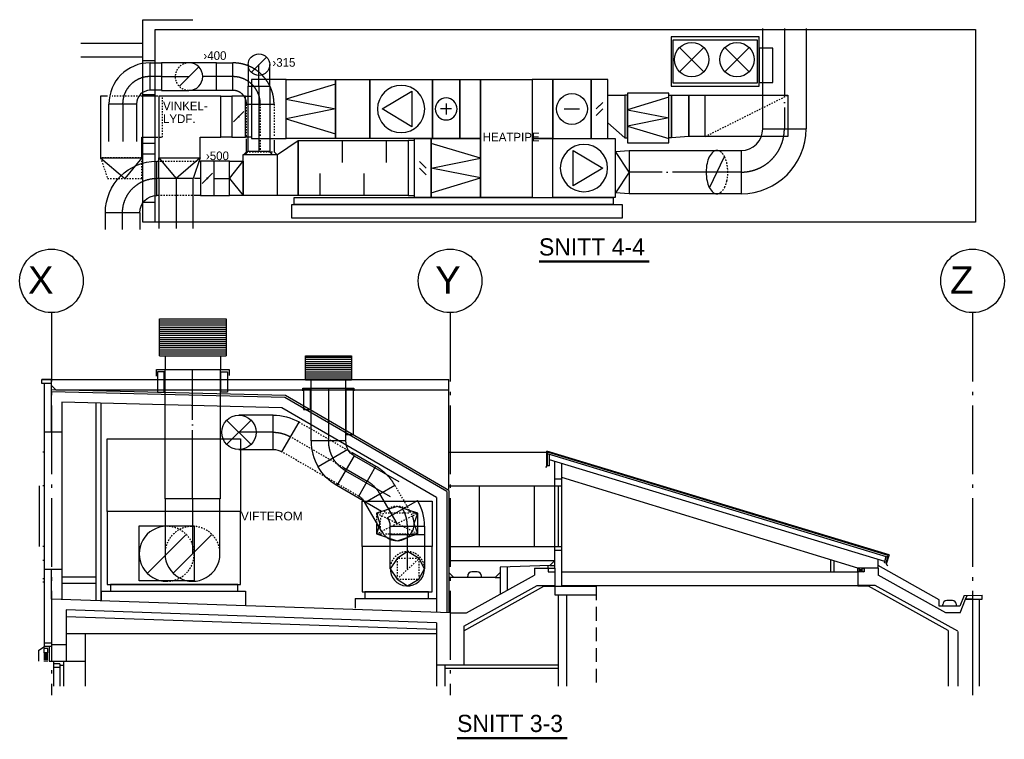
# Model space of a CAD drawing. Header units: millimetres. Extents: x 0 to 83727, y -867 to 61719.
# Tile 29 of 29: x 69402 to 83727, y 36589 to 47060. Entities that reach past the tile are written whole.
import ezdxf
from ezdxf.enums import TextEntityAlignment as Align

# ---------------------------------------------------------------- set-up
doc = ezdxf.new("R2010")
doc.units = ezdxf.units.MM
doc.header["$LTSCALE"] = 50
doc.header["$MEASUREMENT"] = 0
doc.header["$PDMODE"] = 1
for name, pattern in [('2V-CENT', [23, 20, -1.5, 0, -1.5]), ('CENTERLINE', [27, 20, -3, 1, -3]), ('DASHDOT', [1, 0.5, -0.25, 0, -0.25]), ('DASHED', [6, 4, -2]), ('V-GOMD', [0.8, 0.4, -0.4])]:
    doc.linetypes.add(name, pattern=pattern)
doc.layers.get('0').update_dxf_attribs({"linetype": 'CONTINUOUS'})
for name, color, linetype in [('A12-CEN1', 7, 'DASHDOT'), ('A12-HEL1', 7, 'CONTINUOUS'), ('A12-HEL3', 7, 'CONTINUOUS'), ('A12-HEL4', 7, 'CONTINUOUS'), ('A23-HEL1', 7, 'CONTINUOUS'), ('A23-HEL2', 7, 'CONTINUOUS'), ('A23-HEL3', 7, 'CONTINUOUS'), ('A24-HEL2', 7, 'CONTINUOUS'), ('A24-STI1', 7, 'DASHED'), ('A26-HEL1', 7, 'CONTINUOUS'), ('A26-HEL2', 7, 'CONTINUOUS'), ('A26-HEL3', 7, 'CONTINUOUS'), ('A29-HEL1', 7, 'CONTINUOUS'), ('A29-HEL2', 7, 'CONTINUOUS'), ('ATXT-HEL1', 7, 'CONTINUOUS'), ('ATXT-HEL2', 7, 'CONTINUOUS'), ('V003', 7, 'CONTINUOUS'), ('V004', 1, 'CONTINUOUS'), ('V050', 1, 'CONTINUOUS'), ('V051', 1, 'CONTINUOUS'), ('V060-', 3, 'CONTINUOUS'), ('V061-', 1, 'CONTINUOUS')]:
    doc.layers.add(name, color=color, linetype=linetype)
doc.styles.add('FISO', font='fiso')
doc.styles.add('ISO', font='ISO')
doc.styles.add('SIMPLEX', font='SIMPLEX')
doc.styles.get("Standard").update_dxf_attribs({"font": 'arial.ttf'})

# ---------------------------------------------------------------- blocks, each defined once
blk = doc.blocks.new('V400', base_point=(16229, 22597))
for p, q in [((16229, 22598), (16229, 22597)), ((16230, 22598), (16229, 22598)), ((16230, 22597), (16230, 22598)), ((16229, 22597), (16230, 22597))]:
    blk.add_line(p, q)
blk = doc.blocks.new('V404', base_point=(16232, 22594))
at = {"color": 1}
blk.add_line((16231.8, 22594), (16232.2, 22594), dxfattribs=at)
blk.add_circle((16232, 22594), 0.4, dxfattribs=at)
blk = doc.blocks.new('V405', base_point=(16234, 22594))
at = {"color": 1}
blk.add_line((16234, 22594.2), (16234, 22593.8), dxfattribs=at)
blk.add_blockref('V404', (16234, 22594), dxfattribs=at)
blk = doc.blocks.new('V407', base_point=(16228, 22591))
at = {"color": 1}
for p, q in [((16228.32, 22591), (16227.82, 22591.3)), ((16227.82, 22591.3), (16227.82, 22590.7)), ((16227.82, 22590.7), (16228.32, 22591))]:
    blk.add_line(p, q, dxfattribs=at)
blk.add_circle((16228, 22591), 0.4, dxfattribs=at)
blk = doc.blocks.new('V403', base_point=(16234, 22597))
at = {"color": 1}
for p, q in [((16233.5, 22597.5), (16234.5, 22597.2)), ((16234.5, 22597.2), (16233.5, 22597)), ((16233.5, 22597), (16234.5, 22596.8)), ((16234.5, 22596.8), (16233.5, 22596.5))]:
    blk.add_line(p, q, dxfattribs=at)
blk = doc.blocks.new('V406', base_point=(16230, 22594))
at = {"color": 1}
for p, q in [((16229.8, 22594), (16230.2, 22594.4)), ((16229.8, 22593.6), (16230.2, 22594))]:
    blk.add_line(p, q, dxfattribs=at)
at = {"color": 1, "const_width": 0.04}
for points in [[(16230, 22594.22, -1), (16230, 22594.18, -1), (16230, 22594.22, -1)], [(16230, 22593.82, -1), (16230, 22593.78, -1), (16230, 22593.82, -1)]]:
    blk.add_lwpolyline(points, format="xyb", dxfattribs=at)
blk = doc.blocks.new('LD_P_A')
for p, q in [((1, 1), (0, 1)), ((0, 1), (0, 0)), ((1, 0), (1, 1)), ((0, 0), (1, 0))]:
    blk.add_line(p, q)
at = {"color": 1}
for p, q in [((0.2, 1), (0.2, 0.6)), ((0.6, 1), (0.6, 0.6)), ((0.4, 0), (0.4, 0.4)), ((0.8, 0), (0.8, 0.4))]:
    blk.add_line(p, q, dxfattribs=at)
blk = doc.blocks.new('CBOJ90_PB', base_point=(86107, 31352))
at = {"color": 0, "linetype": 'ByBlock'}
blk.add_arc((86106, 31353), 1, 270, 360, dxfattribs=at)
blk = doc.blocks.new('KBOJ90_PB', base_point=(86107, 31352))
at = {"color": 0, "linetype": 'ByBlock'}
for p, q in [((86106.5, 31353), (86107.5, 31353)), ((86106, 31352.5), (86106, 31351.5))]:
    blk.add_line(p, q, dxfattribs=at)
for radius in [1.5, 0.5]:
    blk.add_arc((86106, 31353), radius, 270, 360, dxfattribs=at)
blk = doc.blocks.new('3BOJ90_PB', base_point=(86107, 31352))
for p in [(86107, 31353), (86106, 31352)]:
    blk.add_point(p)
at = {"color": 1, "linetype": '2V-CENT'}
blk.add_blockref('CBOJ90_PB', (86107, 31352), dxfattribs=at)
at = {"color": 0, "linetype": 'ByBlock'}
blk.add_blockref('KBOJ90_PB', (86107, 31352), dxfattribs=at)
at = {"style": 'ISO', "flags": 3}
blk.add_attdef('0', (86107, 31352), '', height=1, dxfattribs=at)
blk = doc.blocks.new('KSP_P', base_point=(16239.5, 22597.5))
at = {"color": 0, "linetype": 'ByBlock'}
for p, q in [((16240, 22598), (16239, 22598)), ((16239, 22598), (16239, 22597)), ((16240, 22597), (16240, 22598)), ((16239, 22597), (16240, 22597))]:
    blk.add_line(p, q, dxfattribs=at)
blk = doc.blocks.new('2SP_P', base_point=(16239.5, 22597.5))
for p in [(16239, 22597.5), (16240, 22597.5)]:
    blk.add_point(p)
at = {"color": 0, "linetype": 'ByBlock'}
blk.add_blockref('KSP_P', (16239.5, 22597.5), dxfattribs=at)
at = {"style": 'SIMPLEX', "flags": 3}
blk.add_attdef('0', (16239.5, 22597.5), '', height=1, dxfattribs=at)
blk = doc.blocks.new('SPJALL', base_point=(16229, 22594))
at = {"color": 1}
blk.add_line((16228.625, 22593.625), (16229.375, 22594.375), dxfattribs=at)
at = {"color": 1, "const_width": 0.075}
blk.add_lwpolyline([(16229, 22594.0375, -1), (16229, 22593.9625, -1), (16229, 22594.0375, -1)], format="xyb", dxfattribs=at)
blk = doc.blocks.new('KCODIMF_500X500X200')
at = {"color": 0, "linetype": 'ByBlock'}
for p, q in [((-100, -250), (-100, 250)), ((-100, 250), (100, 250)), ((100, 250), (100, -250)), ((100, -250), (-100, -250))]:
    blk.add_line(p, q, dxfattribs=at)
at = {"color": 1, "linetype": 'Continuous'}
for q in [(100, 250), (100, -250)]:
    blk.add_line((-100, 0), q, dxfattribs=at)
blk = doc.blocks.new('2CODIMF_500X500X200')
for p in [(-100, 0), (100, 0)]:
    blk.add_point(p)
at = {"color": 0, "linetype": 'ByBlock'}
blk.add_blockref('KCODIMF_500X500X200', (0, 0), dxfattribs=at)
at = {"style": 'FISO', "flags": 3}
blk.add_attdef('0', (0, 0), '', height=1, dxfattribs=at)
blk = doc.blocks.new('KVDIMF_800X600X300')
at = {"color": 0, "linetype": 'ByBlock'}
for p, q in [((-150, -400), (-150, 400)), ((-150, 400), (150, 400)), ((150, 400), (150, -200)), ((150, -200), (-150, -400))]:
    blk.add_line(p, q, dxfattribs=at)
blk = doc.blocks.new('2VDIMF_800X600X300')
for p in [(-150, 0), (150, 100)]:
    blk.add_point(p)
at = {"color": 0, "linetype": 'ByBlock'}
blk.add_blockref('KVDIMF_800X600X300', (0, 0), dxfattribs=at)
at = {"style": 'FISO', "flags": 3}
blk.add_attdef('0', (0, 0), '', height=1, dxfattribs=at)
blk = doc.blocks.new('K1A', base_point=(16237, 22591.5))
at = {"color": 0, "linetype": 'ByBlock'}
blk.add_line((16237, 22592), (16237, 22591), dxfattribs=at)
blk = doc.blocks.new('21A', base_point=(16237, 22591.5))
blk.add_point((16237, 22591.5))
at = {"color": 0, "linetype": 'ByBlock'}
blk.add_blockref('K1A', (16237, 22591.5), dxfattribs=at)
at = {"style": 'SIMPLEX', "flags": 3}
blk.add_attdef('0', (16237, 22591.5), '', height=1, dxfattribs=at)
blk = doc.blocks.new('KRHDIMF_600X500X300')
at = {"color": 0, "linetype": 'ByBlock'}
for p, q in [((-150, -300), (-150, 300)), ((-150, 300), (150, 200)), ((150, 200), (150, -300)), ((150, -300), (-150, -300))]:
    blk.add_line(p, q, dxfattribs=at)
at = {"color": 1, "linetype": 'Continuous'}
for p in [(-150, 300), (-150, -300)]:
    blk.add_line(p, (150, -50), dxfattribs=at)
blk = doc.blocks.new('2RHDIMF_600X500X300')
for p in [(-150, 0), (150, -50)]:
    blk.add_point(p)
at = {"color": 0, "linetype": 'ByBlock'}
blk.add_blockref('KRHDIMF_600X500X300', (0, 0), dxfattribs=at)
at = {"style": 'FISO', "flags": 3}
blk.add_attdef('0', (0, 0), '', height=1, dxfattribs=at)
blk = doc.blocks.new('KHDIMF_620X400X250')
at = {"color": 0, "linetype": 'ByBlock'}
for p, q in [((-125, -310), (-125, 310)), ((-125, 310), (125, 90)), ((125, 90), (125, -310)), ((125, -310), (-125, -310))]:
    blk.add_line(p, q, dxfattribs=at)
blk = doc.blocks.new('2HDIMF_620X400X250')
for p in [(-125, 0), (125, -110)]:
    blk.add_point(p)
at = {"color": 0, "linetype": 'ByBlock'}
blk.add_blockref('KHDIMF_620X400X250', (0, 0), dxfattribs=at)
at = {"style": 'FISO', "flags": 3}
blk.add_attdef('0', (0, 0), '', height=1, dxfattribs=at)
blk = doc.blocks.new('KVDIMF_620X600X250')
at = {"color": 0, "linetype": 'ByBlock'}
for p, q in [((-125, -310), (-125, 310)), ((-125, 310), (125, 310)), ((125, 310), (125, -290)), ((125, -290), (-125, -310))]:
    blk.add_line(p, q, dxfattribs=at)
blk = doc.blocks.new('2VDIMF_620X600X250')
for p in [(-125, 0), (125, 10)]:
    blk.add_point(p)
at = {"color": 0, "linetype": 'ByBlock'}
blk.add_blockref('KVDIMF_620X600X250', (0, 0), dxfattribs=at)
at = {"style": 'FISO', "flags": 3}
blk.add_attdef('0', (0, 0), '', height=1, dxfattribs=at)
blk = doc.blocks.new('KRBOJ90_N', base_point=(16242.5, 22615))
at = {"color": 0, "linetype": 'ByBlock'}
for p, q in [((16241.8, 22614.5), (16241.8, 22615.5)), ((16241.8, 22615.5), (16242, 22615.5)), ((16242, 22615.5), (16243, 22615.5)), ((16243, 22615.5), (16243, 22614.5)), ((16242, 22614.5), (16241.8, 22614.5)), ((16243, 22614.5), (16242, 22614.5))]:
    blk.add_line(p, q, dxfattribs=at)
at = {"color": 0, "linetype": 'V-GOMD'}
blk.add_line((16242, 22614.5), (16242, 22615.5), dxfattribs=at)
blk = doc.blocks.new('2RBOJ90_N', base_point=(16242.5, 22615))
blk.add_point((16241.8, 22615))
at = {"color": 0, "linetype": 'ByBlock'}
blk.add_blockref('KRBOJ90_N', (16242.5, 22615), dxfattribs=at)
at = {"style": 'ISO', "flags": 3}
blk.add_attdef('0', (16242.5, 22615), '', height=1, dxfattribs=at)
blk = doc.blocks.new('C90', base_point=(16233, 22618))
at = {"color": 0, "linetype": 'ByBlock'}
blk.add_circle((16233, 22618), 0.5, dxfattribs=at)
blk = doc.blocks.new('TLC90', base_point=(0, 4))
at = {"color": 1}
for p, q in [((-0.346, 4.346), (0.346, 3.654)), ((-0.346, 3.654), (0.346, 4.346))]:
    blk.add_line(p, q, dxfattribs=at)
blk = doc.blocks.new('SN-BLCFB')
at = {"layer": 'A12-CEN1', "linetype": 'CENTERLINE'}
for p, q in [((1312, 9372), (1312, 3806)), ((7112, 9372), (7112, 3806)), ((14712, 9372), (14712, 3806))]:
    blk.add_line(p, q, dxfattribs=at)
at = {"layer": 'A12-HEL1'}
for p, q in [((8737, 5603), (13042, 5603)), ((8737, 5403), (13042, 5403)), ((1342, 4303), (1342, 3937)), ((1487, 4303), (1487, 3937)), ((1802, 4303), (1802, 3937)), ((1432, 4260), (1342, 4260)), ((1432, 4210), (1342, 4210)), ((1432, 4260), (1432, 3937)), ((1487, 4237), (1432, 4237))]:
    blk.add_line(p, q, dxfattribs=at)
for centre in [(1312, 9835), (7112, 9835), (14712, 9835)]:
    blk.add_circle(centre, 463, dxfattribs=at)
at = {"layer": 'A12-HEL3'}
for p, q in [((7312, 4743), (8476, 5390)), ((8476, 5390), (8637, 5390)), ((8637, 5403), (8637, 5390)), ((13198, 5390), (13042, 5390)), ((14357, 4746), (13198, 5390)), ((14357, 4746), (14357, 3937)), ((1526, 4703), (6914, 4703)), ((1802, 4703), (1802, 4303)), ((1526, 4303), (1802, 4303))]:
    blk.add_line(p, q, dxfattribs=at)
at = {"layer": 'A12-HEL4'}
for p, q in [((8337, 5653), (8537, 5653)), ((8337, 5653), (8337, 5553)), ((8537, 5653), (8537, 5603)), ((8537, 5603), (8637, 5603)), ((8637, 5603), (8637, 5403)), ((13042, 5603), (13042, 5390)), ((13137, 5603), (13042, 5603)), ((13137, 5653), (13137, 5603)), ((13337, 5653), (13137, 5653)), ((13337, 5653), (13337, 5553)), ((7348, 5003), (8337, 5553)), ((14326, 5003), (13337, 5553)), ((7312, 4812), (8376, 5403)), ((8376, 5403), (8637, 5403)), ((13297, 5403), (13042, 5403)), ((14497, 4736), (13298, 5403)), ((7112, 5003), (1312, 5203)), ((1312, 5203), (1312, 4303)), ((14532, 5003), (14612, 5203)), ((14612, 5203), (14712, 5203)), ((14712, 5203), (14612, 5203)), ((14712, 5203), (14712, 3937)), ((6912, 4860), (1526, 5046)), ((1526, 5046), (1526, 4303)), ((7112, 5003), (7348, 5003)), ((14532, 5003), (14326, 5003)), ((6912, 4860), (6912, 4249)), ((7312, 4812), (7312, 4249)), ((14497, 4732), (14497, 3937)), ((1312, 4543), (1526, 4543)), ((1312, 4303), (1526, 4303)), ((6912, 4249), (7312, 4249))]:
    blk.add_line(p, q, dxfattribs=at)
at = {"layer": 'A23-HEL1'}
for p, q in [((1462, 7633), (1462, 5633)), ((1199, 4483), (1199, 4423)), ((1259, 4483), (1199, 4483)), ((1259, 4423), (1259, 4483)), ((1259, 4423), (1199, 4423)), ((1259, 4403), (1199, 4403)), ((1259, 4383), (1199, 4383)), ((1259, 4363), (1199, 4363)), ((1259, 4343), (1199, 4343)), ((1259, 4323), (1199, 4323)), ((1259, 4303), (1199, 4303))]:
    blk.add_line(p, q, dxfattribs=at)
at = {"layer": 'A23-HEL2'}
for p, q in [((1212, 4513), (1212, 8343)), ((1312, 7633), (1312, 8221)), ((1462, 7633), (1212, 7633)), ((1462, 5633), (1212, 5633)), ((1312, 5203), (1312, 5633)), ((1312, 4563), (1212, 4563)), ((1312, 4513), (1212, 4513)), ((1277, 4513), (1277, 4303)), ((1277, 4303), (1312, 4303))]:
    blk.add_line(p, q, dxfattribs=at)
at = {"layer": 'A23-HEL3'}
for p, q in [((14812, 3937), (14812, 5203)), ((1127, 4463), (1212, 4513)), ((1127, 4303), (1127, 4463))]:
    blk.add_line(p, q, dxfattribs=at)
at = {"layer": 'A24-HEL2'}
for p, q in [((8637, 5390), (8637, 5265)), ((8637, 5390), (9237, 5390)), ((9237, 5390), (9237, 5265)), ((8637, 5265), (9237, 5265)), ((8682, 5265), (8682, 3937)), ((8807, 5265), (8807, 3937)), ((6909, 4760), (1526, 4946)), ((6912, 4249), (6912, 3937)), ((7037, 4249), (7037, 3937))]:
    blk.add_line(p, q, dxfattribs=at)
at = {"layer": 'A24-STI1'}
blk.add_line((9237, 5390), (9237, 3937), dxfattribs=at)
at = {"layer": 'A26-HEL1'}
for p, q in [((1172, 8401), (7092, 8401)), ((7092, 6802), (7092, 8401)), ((1375, 8250), (7092, 8250)), ((1212, 7344), (1188, 7344)), ((7092, 7344), (8528, 7344)), ((13497, 5847), (8518, 7358)), ((8518, 7141), (8518, 7358)), ((8518, 7141), (8497, 7120)), ((8637, 5917), (8637, 6953)), ((8737, 5917), (8737, 6953)), ((1137, 5967), (1137, 6853)), ((1212, 6853), (1188, 6853)), ((7092, 6853), (8637, 6853)), ((7537, 5967), (7537, 6853)), ((8337, 5967), (8337, 6853)), ((8637, 6853), (8737, 6853)), ((8687, 5967), (8687, 6853)), ((1212, 5967), (1188, 5967)), ((7092, 5967), (8637, 5967)), ((8637, 5967), (8737, 5967)), ((1212, 5767), (1188, 5767)), ((7092, 5767), (8637, 5767)), ((13497, 5847), (13456, 5713)), ((7092, 5593), (7092, 5003)), ((7842, 5593), (7842, 5278)), ((7942, 5670), (7942, 5334)), ((8537, 5653), (8537, 5690)), ((8537, 5653), (8637, 5653)), ((8561, 5691), (8637, 5691)), ((13137, 5653), (13042, 5603)), ((13042, 5653), (13137, 5603)), ((13456, 5713), (13478, 5692)), ((1188, 5453), (1212, 5453)), ((7165, 5520), (7092, 5520)), ((7769, 5520), (7842, 5520))]:
    blk.add_line(p, q, dxfattribs=at)
at = {"layer": 'A26-HEL2'}
for p, q in [((1172, 8343), (1172, 8401)), ((1312, 8398), (1172, 8401)), ((1312, 8343), (1172, 8343)), ((1312, 8221), (1312, 8398)), ((1376, 8250), (1312, 8313)), ((4707, 8137), (1312, 8221)), ((7062, 6768), (4707, 8137)), ((13484, 5840), (8528, 7344)), ((8528, 7318), (8528, 7344)), ((13477, 5816), (8528, 7318)), ((8528, 7141), (8528, 7318)), ((8558, 7141), (8558, 7309)), ((8558, 7141), (8528, 7141)), ((7062, 6768), (7062, 5010)), ((8637, 5653), (8637, 5917)), ((8637, 5917), (8737, 5917)), ((8737, 5390), (8737, 5917)), ((13432, 5732), (13437, 5750)), ((13450, 5727), (13432, 5732)), ((13477, 5816), (13450, 5727)), ((13477, 5816), (13484, 5840)), ((7507, 5600), (7427, 5600)), ((8637, 5653), (8637, 5603)), ((13137, 5653), (13042, 5653)), ((13042, 5603), (13042, 5653)), ((1188, 5503), (1212, 5503)), ((7367, 5520), (7367, 5540)), ((7567, 5520), (7567, 5540)), ((14419, 5183), (14339, 5183)), ((14279, 5103), (14279, 5123)), ((14479, 5103), (14479, 5123))]:
    blk.add_line(p, q, dxfattribs=at)
for centre, start, end in [((7427, 5540), 90, 180), ((7507, 5540), 0, 90), ((14339, 5123), 90, 180), ((14419, 5123), 0, 90)]:
    blk.add_arc(centre, 60, start, end, dxfattribs=at)
at = {"layer": 'A26-HEL3'}
for p, q in [((4716, 8166), (1312, 8251)), ((7092, 6785), (4716, 8166)), ((1462, 8068), (1462, 7633)), ((4665, 7988), (1462, 8068)), ((6912, 6681), (4665, 7988)), ((13437, 5750), (8558, 7231)), ((8637, 6953), (8637, 7207)), ((8737, 6953), (8737, 7177)), ((8637, 6953), (8737, 6953)), ((13042, 5653), (8737, 6974)), ((7092, 6785), (7092, 5593)), ((6912, 6681), (6912, 5010)), ((8561, 5691), (8637, 5767)), ((13337, 5653), (13337, 5780)), ((13437, 5750), (13458, 5822)), ((1462, 5633), (1462, 5198)), ((7165, 5520), (7092, 5593)), ((7769, 5520), (7842, 5593)), ((8561, 5691), (7842, 5670)), ((7842, 5670), (7842, 5593)), ((14229, 5194), (13337, 5691)), ((7769, 5520), (7165, 5520)), ((14229, 5103), (14229, 5194)), ((14589, 5255), (14529, 5103)), ((14589, 5255), (14852, 5261)), ((14612, 5203), (14633, 5256)), ((14712, 5203), (14852, 5203)), ((14852, 5203), (14852, 5261)), ((14529, 5103), (14229, 5103))]:
    blk.add_line(p, q, dxfattribs=at)
at = {"layer": 'A29-HEL1'}
for p, q in [((12646, 5775), (12646, 5603)), ((12696, 5760), (12696, 5603))]:
    blk.add_line(p, q, dxfattribs=at)
at = {"layer": 'A29-HEL2'}
for p, q in [((7037, 4199), (8682, 4199)), ((7312, 4249), (8682, 4249))]:
    blk.add_line(p, q, dxfattribs=at)
at = {"layer": 'ATXT-HEL1', "color": 7}
blk.add_text('VIFTEROM', height=125, dxfattribs=at).set_placement((4517, 6349), align=Align.CENTER)
at = {"layer": 'ATXT-HEL2'}
for s, p in [('X', (1156, 9648)), ('Y', (7080, 9648)), ('Z', (14556, 9648))]:
    blk.add_text(s, height=400, dxfattribs=at).set_placement(p, align=Align.CENTER)
blk = doc.blocks.new('KCODIMF_630X600X200')
at = {"color": 0, "linetype": 'ByBlock'}
for p, q in [((-100, -315), (-100, 315)), ((-100, 315), (100, 300)), ((100, 300), (100, -300)), ((100, -300), (-100, -315))]:
    blk.add_line(p, q, dxfattribs=at)
at = {"color": 1, "linetype": 'Continuous'}
for q in [(100, 300), (100, -300)]:
    blk.add_line((-100, 0), q, dxfattribs=at)
blk = doc.blocks.new('2CODIMF_630X600X200')
for p in [(-100, 0), (100, 0)]:
    blk.add_point(p)
at = {"color": 0, "linetype": 'ByBlock'}
blk.add_blockref('KCODIMF_630X600X200', (0, 0), dxfattribs=at)
at = {"style": 'FISO', "flags": 3}
blk.add_attdef('0', (0, 0), '', height=1, dxfattribs=at)
blk = doc.blocks.new('FLCG30', base_point=(8, 3))
at = {"color": 1, "linetype": 'V-GOMD'}
blk.add_line((7.833, 2.654), (8.167, 3.346), dxfattribs=at)
blk = doc.blocks.new('CBOJ90_NB', base_point=(86107.402, 31352.24))
at = {"color": 0, "linetype": 'ByBlock'}
blk.add_line((86106.402, 31352.24), (86107.402, 31352.24), dxfattribs=at)
blk = doc.blocks.new('FLCG90', base_point=(0, 3))
at = {"color": 1, "linetype": 'V-GOMD'}
blk.add_line((-0.346, 2.654), (0.346, 3.346), dxfattribs=at)
blk = doc.blocks.new('CBOJ30_P', base_point=(16231.268, 22619))
at = {"color": 0, "linetype": 'ByBlock'}
blk.add_arc((16231, 22620), 1, 270, 300, dxfattribs=at)
blk = doc.blocks.new('KBOJ30_P', base_point=(16231.268, 22619))
at = {"color": 0, "linetype": 'ByBlock'}
for p, q in [((16231.25, 22619.567), (16231.75, 22618.701)), ((16231, 22619.5), (16231, 22618.5))]:
    blk.add_line(p, q, dxfattribs=at)
for radius in [0.5, 1.5]:
    blk.add_arc((16231, 22620), radius, 270, 300, dxfattribs=at)
blk = doc.blocks.new('3BOJ30_P', base_point=(16231.268, 22619))
for p in [(16231, 22619), (16231.5, 22619.134)]:
    blk.add_point(p)
at = {"color": 0, "linetype": 'ByBlock'}
blk.add_blockref('KBOJ30_P', (16231.268, 22619), dxfattribs=at)
at = {"color": 1, "linetype": '2V-CENT'}
blk.add_blockref('CBOJ30_P', (16231.268, 22619), dxfattribs=at)
at = {"style": 'ISO', "flags": 3}
blk.add_attdef('0', (16231.268, 22619), '', height=1, dxfattribs=at)
blk = doc.blocks.new('CBOJ90_UB', base_point=(86107.592, 31354.077))
at = {"color": 0, "linetype": 'ByBlock'}
blk.add_line((86106.592, 31354.077), (86107.592, 31354.077), dxfattribs=at)
blk = doc.blocks.new('KBOJ90_UB', base_point=(86107.592, 31354.077))
at = {"color": 0, "linetype": 'ByBlock'}
for p, q in [((86107.592, 31354.577), (86106.592, 31354.577)), ((86106.592, 31354.577), (86106.592, 31353.577)), ((86106.592, 31353.577), (86107.592, 31353.577))]:
    blk.add_line(p, q, dxfattribs=at)
blk.add_blockref('C90', (86107.592, 31354.077), dxfattribs=at)
blk = doc.blocks.new('3BOJ90_UB', base_point=(86107.592, 31354.077))
blk.add_point((86106.592, 31354.077))
at = {"color": 0, "linetype": 'ByBlock'}
blk.add_blockref('KBOJ90_UB', (86107.592, 31354.077), dxfattribs=at)
at = {"color": 1, "linetype": '2V-CENT'}
blk.add_blockref('CBOJ90_UB', (86107.592, 31354.077), dxfattribs=at)
at = {"style": 'ISO', "flags": 3}
blk.add_attdef('0', (86107.592, 31354.077), '', height=1, dxfattribs=at)
blk = doc.blocks.new('FLC90', base_point=(0, 5))
at = {"color": 1}
blk.add_line((-0.346, 4.654), (0.346, 5.346), dxfattribs=at)

msp = doc.modelspace()

# ---------------------------------------------------------------- linework, layer by layer
at = {"layer": 'V003'}
for p, q in [((71193.13, 46715.4), (71193.13, 47060.1)), ((71193.13, 47060.1), (71922.13, 47060.1)), ((71193.13, 46715.4), (70293.69, 46715.4)), ((71193.13, 44115.4), (71193.13, 46715.4)), ((71193.13, 46515.4), (70293.69, 46515.4)), ((71193.13, 46465.4), (71373.13, 46465.4)), ((71373.13, 45965.4), (71193.13, 45965.4)), ((71193.13, 45265.4), (71373.13, 45265.4)), ((71373.13, 45101.3), (71193.13, 45101.3)), ((71373.13, 44401.3), (71193.13, 44401.3)), ((71373.13, 44115.4), (71193.13, 44115.4))]:
    msp.add_line(p, q, dxfattribs=at)
msp.add_lwpolyline([(83309.21, 44115.4), (71373.13, 44115.4), (71373.13, 46915.4), (83309.21, 46915.4)], close=True, dxfattribs=at)
at = {"layer": 'V003', "color": 7, "const_width": 35}
msp.add_lwpolyline([(75765.15, 36606.18), (77371.6, 36606.18)], dxfattribs=at)
at = {"layer": 'V004'}
for p, q in [((70516.64, 38605.88), (70516.64, 41480.11)), ((70586.64, 38603.47), (70586.64, 41478.36)), ((70014.52, 38954.53), (70516.64, 38954.53)), ((70014.52, 38859.53), (70516.64, 38859.53))]:
    msp.add_line(p, q, dxfattribs=at)
at = {"layer": 'V050'}
for p, q in [((70580.02, 45948.57), (70580.02, 45048.57)), ((70681.91, 45948.57), (70580.02, 45948.57)), ((71411.23, 45948.57), (71166.61, 45948.57)), ((72327.11, 45948.57), (71427.11, 45948.57)), ((71427.11, 45948.57), (71427.11, 45048.57)), ((71480.02, 45948.57), (71447.46, 45948.57)), ((72327.11, 45348.57), (72327.11, 45948.57)), ((71180.02, 45048.57), (71180.02, 45348.57)), ((71180.02, 45348.57), (71411.23, 45348.57)), ((72027.11, 45048.57), (72027.11, 45348.57)), ((72027.11, 45348.57), (72327.11, 45348.57)), ((70580.02, 45048.57), (71180.02, 45048.57)), ((71427.11, 45048.57), (72027.11, 45048.57)), ((70587.69, 38742.02), (72687.69, 38742.02)), ((70587.69, 38742.02), (70587.69, 38603.47)), ((72687.69, 38742.02), (72687.69, 38542.02)), ((74284.84, 38635.29), (75464.52, 38635.29)), ((74284.84, 38635.29), (74284.84, 38496.74)), ((75464.52, 38635.29), (75464.52, 38435.29))]:
    msp.add_line(p, q, dxfattribs=at)
at = {"layer": 'V050', "linetype": 'V-GOMD'}
for p, q in [((71116.78, 45948.57), (70745.33, 45948.57)), ((71480.02, 45348.57), (71480.02, 45948.57)), ((71442.93, 45348.57), (71480.02, 45348.57))]:
    msp.add_line(p, q, dxfattribs=at)
at = {"layer": 'V050'}
for points in [[(70724.93, 38742.02), (72574.93, 38742.02), (72574.93, 38842.02), (70724.93, 38842.02)], [(74421.45, 38635.29), (75347.94, 38635.29), (75347.94, 38735.29), (74421.45, 38735.29)]]:
    msp.add_lwpolyline(points, close=True, dxfattribs=at)
at = {"layer": 'V060-', "linetype": 'Continuous'}
for p, q in [((80212.24, 45472.2), (80212.24, 46931.02)), ((80842.24, 46931.02), (80842.24, 45472.2)), ((71300, 46432.7), (71465.1, 46432.7)), ((71865.06, 46431.78), (71465.06, 46431.78)), ((71465.06, 46431.78), (71465.06, 46031.78)), ((72265.06, 46431.78), (71865.06, 46431.78)), ((72265.06, 46031.78), (72265.06, 46431.78)), ((72265.06, 46431.78), (72502.4, 46431.78)), ((71465.1, 46032.7), (71300, 46032.7)), ((71465.06, 46031.78), (71865.06, 46031.78)), ((72265.06, 46031.78), (71865.06, 46031.78)), ((72502.4, 46031.78), (72265.06, 46031.78)), ((72725.77, 45145.91), (72725.77, 46091.15)), ((73040.77, 46091.15), (73040.77, 45145.91)), ((72327.11, 45948.57), (72489, 45948.57)), ((72689, 45948.57), (72776.6, 45948.57)), ((70700.55, 45286.1), (70700.55, 45832.74)), ((71100.55, 45832.74), (71100.55, 45286.1)), ((72489, 45348.57), (72327.11, 45348.57)), ((72776.6, 45348.57), (72689, 45348.57)), ((72702.4, 45136.3), (72702.4, 45324.57)), ((73102.4, 45305.69), (73102.4, 45136.3)), ((75146.6, 45300.58), (75052.56, 45300.58)), ((78270.24, 45157.2), (79897.4, 45157.2)), ((71397.93, 45000.58), (71416.37, 45000.58)), ((72023.22, 45000.58), (72031.5, 45000.58)), ((72452.56, 45000.58), (72231.5, 45000.58)), ((72652.56, 45100.58), (73152.56, 45100.58)), ((71427.11, 44746.6), (71427.11, 44022.92)), ((71927.11, 44022.92), (71927.11, 44746.6)), ((71416.37, 44500.58), (71397.93, 44500.58)), ((72031.5, 44500.58), (71941.89, 44500.58)), ((72231.5, 44500.58), (72452.56, 44500.58)), ((73152.56, 44500.58), (72652.56, 44500.58)), ((75052.56, 44500.58), (75146.6, 44500.58)), ((79897.4, 44527.2), (78270.24, 44527.2)), ((70648.4, 44006.46), (70648.4, 44251.3)), ((71148.4, 44251.3), (71148.4, 44006.46)), ((71436.49, 42167.76), (71436.49, 42704.76)), ((72406.49, 42704.76), (72406.49, 42167.76)), ((71521.49, 41967.76), (71521.49, 42167.76)), ((72321.49, 42167.76), (72321.49, 41967.76)), ((73559.18, 41818.09), (73559.18, 42169.09)), ((74229.18, 42169.09), (74229.18, 41818.09)), ((71516.64, 40088.59), (71516.64, 41956.11)), ((72316.64, 41956.11), (72316.64, 40088.59)), ((73642.48, 40932.2), (73642.48, 41699.54)), ((73644.18, 41698.09), (73644.18, 41818.09)), ((74142.48, 41699.54), (74142.48, 40932.2)), ((74144.18, 41818.09), (74144.18, 41698.09)), ((74236.78, 40760.96), (74583.19, 40560.96)), ((74267.66, 40713.58), (74917.18, 40338.58)), ((74667.18, 39905.57), (74017.66, 40280.57)), ((72316.19, 40087.92), (71516.19, 40087.92)), ((71516.19, 40087.92), (71516.19, 39287.92)), ((72316.19, 39287.92), (72316.19, 40087.92)), ((74675.68, 39603.45), (74425.68, 40036.45)), ((74792.18, 39569.96), (74792.18, 39689.06)), ((75292.18, 39689.06), (75292.18, 39569.96)), ((74792.19, 39069.96), (74792.18, 39569.95)), ((75292.18, 39569.96), (75292.19, 39069.97))]:
    msp.add_line(p, q, dxfattribs=at)
at = {"layer": 'V060-', "color": 1, "linetype": '2V-CENT'}
for p, q in [((80527.24, 46931.02), (80527.24, 45472.2)), ((71465.1, 46232.7), (71300, 46232.7)), ((72502.4, 46231.78), (72065.06, 46231.78)), ((72883.27, 46091.15), (72883.27, 45145.91)), ((70900.55, 45832.74), (70900.55, 45286.1)), ((79897.4, 44842.2), (78270.24, 44842.2)), ((71416.37, 44750.58), (71397.93, 44750.58)), ((71677.11, 44746.6), (71677.11, 44022.92)), ((72031.5, 44750.58), (71946.06, 44750.58)), ((72231.5, 44750.58), (72452.56, 44750.58)), ((70898.4, 44006.46), (70898.4, 44251.3)), ((71916.64, 40088.59), (71916.64, 41956.11)), ((73892.48, 41699.54), (73892.48, 40932.2)), ((74111.78, 40544.45), (74458.19, 40344.45)), ((74142.66, 40497.08), (74792.18, 40122.08)), ((74892.19, 39728.45), (74642.19, 40161.45)), ((75042.18, 39689.06), (75042.18, 39569.96)), ((75042.19, 39069.97), (75042.18, 39569.96))]:
    msp.add_line(p, q, dxfattribs=at)
at = {"layer": 'V060-', "color": 1, "linetype": 'V-GOMD'}
for p, q in [((79375.81, 45360.2), (80575.81, 45960.2)), ((72902.4, 45831.78), (72902.4, 45366.44)), ((72902.4, 45308.39), (72902.4, 45136.3)), ((71904.35, 44750.58), (71439.31, 44750.58)), ((74111.78, 40544.45), (73341.01, 40989.45)), ((74592.19, 39578.45), (75192.19, 39878.45)), ((75192.19, 39578.45), (74592.19, 39878.45)), ((74892.19, 38919.97), (75213.74, 39219.97))]:
    msp.add_line(p, q, dxfattribs=at)
at = {"layer": 'V060-', "linetype": 'V-GOMD'}
for p, q in [((72702.4, 45366.44), (72702.4, 45831.78)), ((73102.4, 45831.78), (73102.4, 45366.44)), ((72702.4, 45136.3), (73102.4, 45136.3)), ((71439.31, 45000.58), (72000.28, 45000.58)), ((71912.69, 44500.58), (71439.31, 44500.58)), ((73466.01, 41205.96), (74236.78, 40760.96)), ((73986.78, 40327.95), (73216.01, 40772.95)), ((74333.19, 40127.95), (73986.78, 40327.95)), ((74858.69, 40286.46), (75108.69, 39853.46)), ((74592.19, 39878.45), (74592.19, 39578.45)), ((74663.18, 39878.45), (74592.19, 39878.45)), ((75063.74, 39878.45), (74722.16, 39878.45)), ((74727.07, 39578.45), (75058.83, 39578.45)), ((75213.74, 39219.97), (74892.19, 39219.97)), ((74892.19, 39219.97), (74892.19, 38919.97)), ((75208.83, 39219.97), (75208.83, 38919.97)), ((74892.19, 38919.97), (75208.83, 38919.97))]:
    msp.add_line(p, q, dxfattribs=at)
at = {"layer": 'V060-'}
for p, q in [((72702.4, 45136.3), (72667.05, 45100.95)), ((72689.59, 45100.6), (72725.77, 45145.91)), ((72725.77, 45145.91), (73040.77, 45145.91)), ((73076.96, 45100.6), (73040.77, 45145.91)), ((73102.4, 45136.3), (73137.76, 45100.95)), ((71436.49, 42707.76), (72406.49, 42707.76)), ((71436.49, 42677.76), (72406.49, 42677.76)), ((71436.49, 42647.76), (72406.49, 42647.76)), ((71436.49, 42617.76), (72406.49, 42617.76)), ((71436.49, 42587.76), (72406.49, 42587.76)), ((71436.49, 42557.76), (72406.49, 42557.76)), ((71436.49, 42527.76), (72406.49, 42527.76)), ((71436.49, 42497.76), (72406.49, 42497.76)), ((71436.49, 42467.76), (72406.49, 42467.76)), ((71436.49, 42437.76), (72406.49, 42437.76)), ((71436.49, 42407.76), (72406.49, 42407.76)), ((71436.49, 42377.76), (72406.49, 42377.76)), ((71436.49, 42347.76), (72406.49, 42347.76)), ((71436.49, 42317.76), (72406.49, 42317.76)), ((71436.49, 42287.76), (72406.49, 42287.76)), ((71436.49, 42257.76), (72406.49, 42257.76)), ((71436.49, 42227.76), (72406.49, 42227.76)), ((71436.49, 42197.76), (72406.49, 42197.76)), ((71436.49, 42167.76), (72406.49, 42167.76)), ((73559.18, 42169.09), (74229.18, 42169.09)), ((73559.18, 42148.09), (74229.18, 42148.09)), ((73559.18, 42118.09), (74229.18, 42118.09)), ((73559.18, 42088.09), (74229.18, 42088.09)), ((73559.18, 42058.09), (74229.18, 42058.09)), ((73559.18, 42028.09), (74229.18, 42028.09)), ((73559.18, 41998.09), (74229.18, 41998.09)), ((71394.01, 41871.17), (71394.01, 41967.76)), ((71394.01, 41967.76), (72448.96, 41967.76)), ((72448.96, 41967.76), (72448.96, 41883.25)), ((73559.18, 41968.09), (74229.18, 41968.09)), ((73559.18, 41938.09), (74229.18, 41938.09)), ((73559.18, 41908.09), (74229.18, 41908.09)), ((73559.18, 41878.09), (74229.18, 41878.09)), ((73559.18, 41848.09), (74229.18, 41848.09)), ((73522.92, 41660.26), (73522.92, 41698.09)), ((73522.92, 41698.09), (74265.43, 41698.09)), ((73559.18, 41818.09), (74229.18, 41818.09)), ((74265.43, 41698.09), (74265.43, 41660.26)), ((75192.19, 39878.45), (75117.81, 39878.45)), ((75192.19, 39578.45), (75192.19, 39878.45)), ((74592.19, 39578.45), (74660.72, 39578.45)), ((74792.18, 39569.95), (75292.18, 39569.96)), ((75117.81, 39578.45), (75192.19, 39578.45))]:
    msp.add_line(p, q, dxfattribs=at)
at = {"layer": 'V060-', "color": 1}
for p, q in [((74892.19, 39978.45), (74592.19, 39878.45)), ((75192.19, 39878.45), (74892.19, 39978.45)), ((74592.19, 39878.45), (74642.19, 39728.45)), ((75142.19, 39728.45), (75192.19, 39878.45)), ((74642.19, 39728.45), (74592.19, 39578.45)), ((75192.19, 39578.45), (75142.19, 39728.45)), ((74592.19, 39578.45), (74892.19, 39478.45)), ((74892.19, 39478.45), (75192.19, 39578.45)), ((75042.19, 39319.97), (74892.19, 39219.97)), ((75213.74, 39219.97), (75042.19, 39319.97)), ((74892.19, 39219.97), (74792.19, 39069.97)), ((75292.19, 39069.97), (75213.74, 39219.97)), ((74792.19, 39069.97), (74892.19, 38919.97)), ((75208.83, 38919.97), (75292.19, 39069.97)), ((74892.19, 38919.97), (75042.19, 38819.97)), ((75042.19, 38819.97), (75208.83, 38919.97))]:
    msp.add_line(p, q, dxfattribs=at)
at = {"layer": 'V060-'}
for points in [[(78880.47, 46092.07), (80160.47, 46092.07), (80160.47, 46812.07), (78880.47, 46812.07)], [(78905.47, 46142.07), (80135.47, 46142.07), (80135.47, 46762.07), (78905.47, 46762.07)], [(80160.47, 46148.09), (80360.47, 46148.09), (80360.47, 46648.09), (80160.47, 46648.09)], [(78206.6, 45340.58), (78246.6, 45340.58), (78246.6, 45960.58), (78206.6, 45960.58)], [(78886.6, 45340.58), (78846.6, 45340.58), (78846.6, 45960.58), (78886.6, 45960.58)], [(78035.01, 44370.58), (73397.54, 44370.58), (73397.54, 44470.58), (78035.01, 44470.58)], [(78167.64, 44170.58), (73361.71, 44170.58), (73361.71, 44370.58), (78167.64, 44370.58)], [(71406.09, 41638.37), (71506.09, 41638.37), (71506.09, 41938.37), (71406.09, 41938.37)], [(72427.19, 41638.37), (72327.19, 41638.37), (72327.19, 41938.37), (72427.19, 41938.37)], [(73531.66, 41389.6), (73631.66, 41389.6), (73631.66, 41689.6), (73531.66, 41689.6)], [(74253.31, 41019.99), (74153.31, 41019.99), (74153.31, 41689.6), (74253.31, 41689.6)], [(71940.87, 38894.02), (71140.87, 38894.02), (71140.87, 39694.02), (71940.87, 39694.02)]]:
    msp.add_lwpolyline(points, close=True, dxfattribs=at)
at = {"layer": 'V060-', "linetype": 'ByBlock'}
msp.add_lwpolyline([(79546.5, 45157.2, 0.17470452), (79493.15, 45137.98, 0.10420294), (79435.14, 45064.94, 0.0649481), (79402.06, 44969.6, 0.0510993), (79389, 44842.2, 0.0510993), (79402.06, 44714.81, 0.0649481), (79435.14, 44619.47, 0.10420294), (79493.15, 44546.43, 0.17470452), (79546.5, 44527.2, 0.17470452)], format="xyb", dxfattribs=at)
at = {"layer": 'V060-', "linetype": 'V-GOMD'}
msp.add_lwpolyline([(79546.5, 44527.2, 0.17470452), (79599.86, 44546.43, 0.10420294), (79657.87, 44619.47, 0.0649481), (79690.95, 44714.81, 0.0510993), (79704, 44842.2, 0.0510993), (79690.95, 44969.6, 0.0649481), (79657.87, 45064.94, 0.10420294), (79596.55, 45142.14, 0.20244401), (79546.5, 45157.2, 0.17470452)], format="xyb", dxfattribs=at)
at = {"layer": 'V060-'}
for points in [[(75110.43, 39578.45), (75192.19, 39578.45), (75192.19, 39878.45), (75120.26, 39878.45)], [(74592.19, 39709.29), (74592.19, 39578.45)], [(74592.19, 39578.45), (74673.01, 39578.45)]]:
    msp.add_lwpolyline(points, dxfattribs=at)
at = {"layer": 'V060-', "linetype": 'V-GOMD'}
msp.add_lwpolyline([(74722.16, 39578.45), (75068.66, 39578.45)], dxfattribs=at)
for centre, radius, start, end in [((71865.06, 46231.78), 200, 89.99993, 269.99993), ((74892.19, 39728.45), 250, 42.159089, 197.840911), ((71916.18, 39287.92), 400, 359.99993, 539.99993), ((71540.87, 39287.92), 400, 269.99993, 449.99993), ((75042.19, 39069.97), 250, 12.159089, 167.840911)]:
    msp.add_arc(centre, radius, start, end, dxfattribs=at)
at = {"layer": 'V060-', "linetype": 'Continuous'}
for centre, radius, start, end in [((71865.06, 46231.78), 200, 269.99993, 449.99993), ((71540.87, 39287.92), 400, 89.99993, 269.99993), ((71916.18, 39287.92), 400, 179.99993, 359.99993)]:
    msp.add_arc(centre, radius, start, end, dxfattribs=at)
at = {"layer": 'V060-'}
for centre, start, end in [((74892.19, 39728.45), 206.565051, 386.565051), ((75042.19, 39069.97), 176.565051, 356.565051)]:
    msp.add_arc(centre, 250, start, end, dxfattribs=at)
at = {"layer": 'V061-', "color": 7, "const_width": 35}
msp.add_lwpolyline([(76957.03, 43539.87), (78563.49, 43539.87)], dxfattribs=at)

# ---------------------------------------------------------------- block references
at = {"layer": 'V003'}
msp.add_blockref('SN-BLCFB', (68552.57, 33425.03), dxfattribs=at)
at = {"layer": 'V050', "rotation": 180}
for name, p, xscale, yscale, zscale in [('V400', (73276.6, 46190.58), 500, 860, 500), ('V400', (75386.6, 45330.58), -720, 860, 720), ('V400', (77156.6, 45330.58), -910, 860, 910), ('V403', (75746.6, 44900.58), -720, 720, 720), ('V407', (77611.6, 44900.58), -860, 860, 860), ('V400', (70672.87, 40962.02), -1940, 1060, 1940), ('V400', (74382.94, 40055.29), -1020, 660, 1020)]:
    msp.add_blockref(name, p, dxfattribs=dict(at, xscale=xscale, yscale=yscale, zscale=zscale))
at = {"layer": 'V050'}
for name, p, xscale, yscale, zscale in [('V400', (73996.6, 45330.58), -720, 860, 720), ('V400', (74496.6, 45330.58), -500, 860, 500), ('V400', (75406.6, 45330.58), -910, 860, 910), ('V400', (75806.6, 45330.58), -400, 860, 400), ('V400', (76106.6, 45330.58), -300, 860, 300), ('V400', (76856.6, 44470.58), -750, 1720, 750), ('V400', (76856.6, 45330.58), 300, 860, 300), ('V400', (77156.6, 45330.58), 560, 860, 560), ('V400', (77716.6, 45330.58), 240, 860, 240), ('V403', (73636.6, 45760.58), -720, 720, 720), ('V407', (74951.6, 45760.58), -860, 860, 860), ('V404', (77436.6, 45760.58), 560, 560, 560), ('V400', (78246.6, 45270.58), 600, 720, 600), ('V405', (75606.6, 45760.58), -400, 400, 400), ('V406', (77836.6, 45760.58), 240, 240, 240), ('V403', (78546.6, 45630.58), -600, 600, 600), ('LD_P_A', (75052.56, 44500.58), -1600, 800, 1600), ('V400', (75386.6, 44470.58), -240, 860, 240), ('V400', (76856.6, 44470.58), 300, 860, 300), ('V406', (75266.6, 44900.58), -240, 240, 240), ('V400', (70672.87, 38842.02), 1940, 1060, 1940), ('V400', (74382.94, 38735.29), 1020, 660, 1020)]:
    msp.add_blockref(name, p, dxfattribs=dict(at, xscale=xscale, yscale=yscale, zscale=zscale))
at = {"layer": 'V060-'}
for name, p, xscale, yscale, zscale in [('C90', (79179.37, 46479.51), 500, 500, 500), ('C90', (79837.89, 46479.51), 500, 500, 500), ('TLC90', (79179.37, 46479.51), 500, 500, 500), ('TLC90', (79837.89, 46479.51), 500, 500, 500), ('FLC90', (72883, 46405.78), 315, 315, 315), ('FLCG90', (71865.06, 46231.78), 400, 400, 400), ('FLCG30', (79546.5, 44842.2), 630, 630, 630), ('SPJALL', (72131.5, 44750.58), 200, 200, 200), ('TLC90', (72591.01, 41056.44), 500, 500, 500), ('FLCG90', (71540.87, 39287.92), 800, 800, 800), ('FLCG90', (71916.18, 39287.92), 800, 800, 800)]:
    msp.add_blockref(name, p, dxfattribs=dict(at, xscale=xscale, yscale=yscale, zscale=zscale))
at = {"layer": 'V060-', "linetype": 'Continuous'}
for name, p, xscale, yscale, zscale, rotation in [('3BOJ90_UB', (72883, 46405.78), 315, 315, 315, 90), ('3BOJ90_PB', (70900, 46232.7), 400, 400, 400, 180), ('2SP_P', (72589, 45648.57), 200, 600, 200, 179.999999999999), ('3BOJ90_PB', (70898.4, 44751.3), -500, 500, 500, 270), ('21A', (72652.56, 44800.58), 600, 600, 600, 180), ('3BOJ90_UB', (72591.01, 41056.44), 500, 500, 500, 180), ('3BOJ30_P', (73224.99, 41056.44), -500.0000000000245, 500.0000000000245, 500.0000000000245, 179.9999999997), ('3BOJ30_P', (73892.66, 40796.11), 500.0000000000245, 500.0000000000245, 500.0000000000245, 269.9999999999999), ('3BOJ30_P', (74026.64, 40564.06), -500.0000000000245, 500.0000000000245, 500.0000000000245, 329.9999999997), ('3BOJ30_P', (75042.18, 39823.04), 500.0000000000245, 500.0000000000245, 500.0000000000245, 89.99999999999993)]:
    msp.add_blockref(name, p, dxfattribs=dict(at, xscale=xscale, yscale=yscale, zscale=zscale, rotation=rotation))
at = {"layer": 'V060-', "linetype": 'V-GOMD'}
for name, p, xscale, yscale, zscale, rotation in [('3BOJ90_PB', (72902.4, 46231.78), 400, 400, 400, 90), ('3BOJ30_P', (74575.2, 40277.48), 500.0000000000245, 500.0000000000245, 500.0000000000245, 119.9999999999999)]:
    msp.add_blockref(name, p, dxfattribs=dict(at, xscale=xscale, yscale=yscale, zscale=zscale, rotation=rotation))
at = {"layer": 'V060-', "color": 1, "linetype": '2V-CENT', "xscale": 400, "yscale": 400, "zscale": 400}
msp.add_blockref('CBOJ90_NB', (71865.06, 46231.78), dxfattribs=at)
at = {"layer": 'V060-', "linetype": 'Continuous'}
for name, p, rotation in [('2HDIMF_620X400X250', (78081.6, 45650.58), 180), ('2VDIMF_800X600X300', (73302.56, 44900.58), 180), ('2CODIMF_630X600X200', (78171.17, 44842.2), 180), ('2RHDIMF_600X500X300', (71727.11, 44898.57), 270)]:
    msp.add_blockref(name, p, dxfattribs=dict(at, rotation=rotation))
for name, p in [('2VDIMF_620X600X250', (79011.6, 45650.58)), ('2CODIMF_500X500X200', (72552.56, 44750.58))]:
    msp.add_blockref(name, p, dxfattribs=at)
for name, p, xscale, yscale, zscale in [('2RBOJ90_N', (79975.81, 45660.2), 1200, 600, 1200), ('3BOJ90_PB', (80527.24, 44842.2), 630, 630, 630), ('2SP_P', (72131.5, 44750.58), 200, 500, 200)]:
    msp.add_blockref(name, p, dxfattribs=dict(at, xscale=xscale, yscale=yscale, zscale=zscale))
at = {"layer": 'V060-', "xscale": 200, "yscale": 200, "zscale": 200, "rotation": 179.999999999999}
msp.add_blockref('SPJALL', (72589, 45648.57), dxfattribs=at)
at = {"layer": 'V060-', "linetype": 'V-GOMD', "xscale": -1, "rotation": 90}
msp.add_blockref('2RHDIMF_600X500X300', (70880.02, 44898.57), dxfattribs=at)
at = {"layer": 'V060-', "color": 1, "linetype": '2V-CENT', "xscale": 800, "yscale": 800, "zscale": 800, "rotation": 270}
msp.add_blockref('CBOJ90_NB', (71916.19, 39287.92), dxfattribs=at)

# ---------------------------------------------------------------- texts
at = {"layer": 'V003', "color": 7, "style": 'FISO'}
msp.add_text('SNITT 3-3', height=250, dxfattribs=at).set_placement((75765.15, 36695.1))
at = {"layer": 'V051', "color": 1, "style": 'FISO'}
for s, p in [('VINKEL-', (71487.15, 45743.1)), ('LYDF.', (71487.15, 45555.6)), ('HEATPIPE', (76139.54, 45289.44))]:
    msp.add_text(s, height=125, dxfattribs=at).set_placement(p)
at = {"layer": 'V061-', "color": 1, "style": 'FISO'}
for s, p in [('›400', (72075.23, 46475.62)), ('›315', (73078.94, 46375.72)), ('›500', (72111.99, 45017.05))]:
    msp.add_text(s, height=125, dxfattribs=at).set_placement(p)
at = {"layer": 'V061-', "color": 7, "style": 'FISO'}
msp.add_text('SNITT 4-4', height=250, dxfattribs=at).set_placement((76957.03, 43628.8))

doc.saveas('drawing.dxf')
